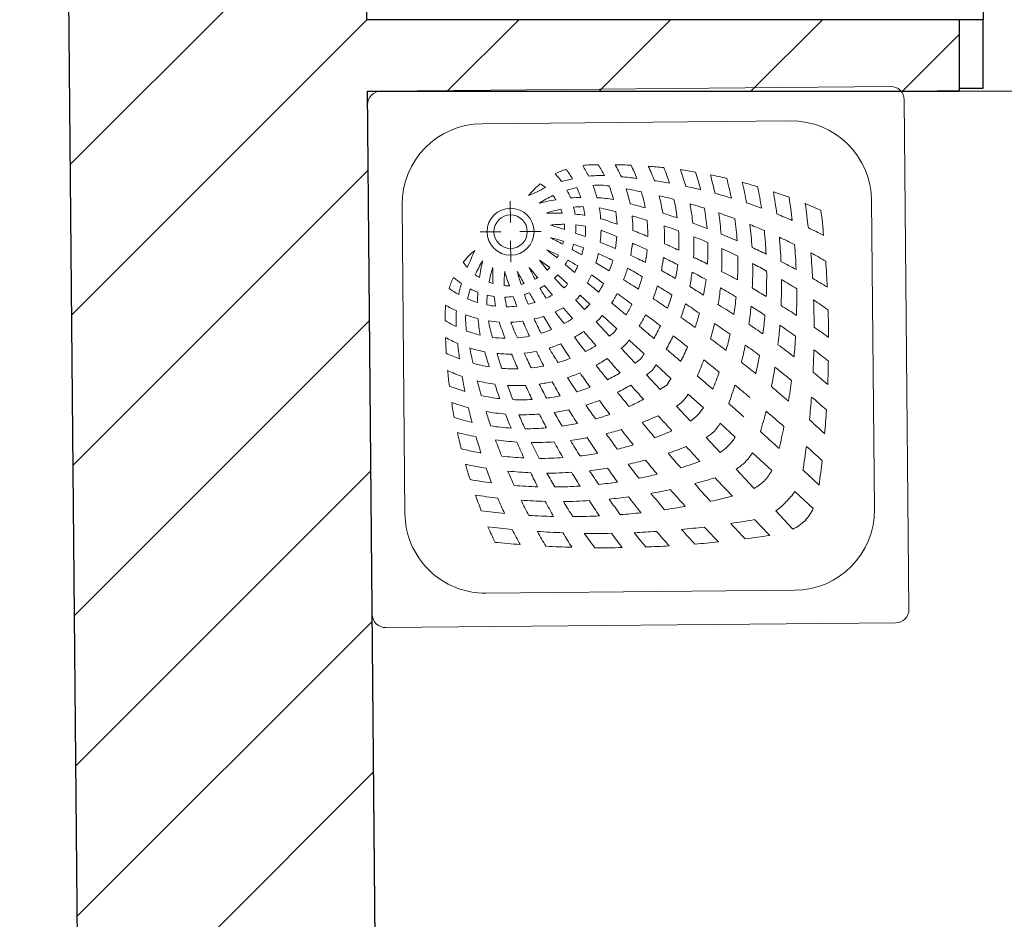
# Model space of a CAD drawing. Header units: millimetres. Extents: x -40063 to 512011, y 350190 to 687060.
# Tile 64 of 256: x 138880 to 140531, y 459337 to 460847. Entities that reach past the tile are written whole.
import ezdxf

# ---------------------------------------------------------------- set-up
doc = ezdxf.new("R2010")
doc.units = ezdxf.units.MM
for name, color, linetype in [('Elementy Modelu - Strefy', 8, 'Continuous'), ('Konstrukcja - Ściany zew', 8, 'Continuous'), ('Wnętrze - Umeblowanie', 8, 'Continuous'), ('X_ref', 8, 'Continuous')]:
    doc.layers.add(name, color=color, linetype=linetype)

# ---------------------------------------------------------------- blocks, each defined once
blk = doc.blocks.new('fdgdfg')
at = {"layer": 'Elementy Modelu - Strefy', "linetype": 'Continuous', "lineweight": 0}
for p, q in [((-201567.2, 452289.9), (-204219.8, 452289.9)), ((-204219.8, 452289.9), (-204195.7, 449689.9))]:
    blk.add_line(p, q, dxfattribs=at)
at = {"layer": 'Konstrukcja - Ściany zew', "linetype": 'Continuous'}
for p, q in [((-204802.9, 461276.6), (-204672.7, 447199.9)), ((-204220.9, 452409.9), (-204258.7, 456499.9)), ((-204718.6, 452166.3), (-204223.2, 452661.7)), ((-204716.3, 451914.1), (-204220.9, 452409.5)), ((-204220.9, 452409.5), (-204220.5, 452409.9)), ((-203227.2, 452409.9), (-204220.9, 452409.9)), ((-204085.9, 452289.9), (-203965.9, 452409.9)), ((-203831.4, 452289.9), (-203711.4, 452409.9)), ((-203576.8, 452289.9), (-203456.8, 452409.9)), ((-203227.2, 452409.9), (-203264.2, 452409.9)), ((-203227.2, 452409.9), (-203264.2, 452409.9)), ((-203227.2, 452409.9), (-203227.2, 452294.9)), ((-203187.2, 452409.9), (-203227.2, 452409.9)), ((-203227.2, 452409.9), (-203227.2, 452294.9)), ((-203227.2, 452409.9), (-203227.2, 452294.9)), ((-203187.2, 452294.9), (-203187.2, 452409.9)), ((-203322.3, 452289.9), (-203227.2, 452384.9)), ((-203227.2, 452294.9), (-203227.2, 452289.9)), ((-203227.2, 452294.9), (-203187.2, 452294.9)), ((-203227.2, 452294.9), (-203227.2, 452289.9)), ((-204195.7, 449689.9), (-204219.8, 452289.9)), ((-204219.8, 452289.9), (-203227.2, 452289.9)), ((-203227.2, 452289.9), (-203264.2, 452289.9)), ((-203227.2, 452289.9), (-203264.2, 452289.9)), ((-204714, 451661.8), (-204218.5, 452157.3)), ((-204711.6, 451409.6), (-204216.2, 451905.1)), ((-204709.3, 451157.4), (-204213.9, 451652.8)), ((-204707, 450905.2), (-204211.5, 451400.6)), ((-204704.6, 450652.9), (-204209.2, 451148.4))]:
    blk.add_line(p, q, dxfattribs=at)
blk.add_arc((-202367.2, 452409.9), 820, 90, 180, dxfattribs=at)
at = {"layer": 'Wnętrze - Umeblowanie', "color": 252, "linetype": 'Continuous', "lineweight": 5}
for p, q in [((-203342.2, 452297.9), (-204197.2, 452290)), ((-204211.6, 451412.3), (-204219.5, 452267.3)), ((-203311.6, 451420.6), (-203319.5, 452275.6)), ((-203510.5, 452240.1), (-204027.9, 452235.3)), ((-204156.9, 451581.6), (-204161.7, 452099)), ((-203980.2, 452105.3), (-203979.9, 452069.7)), ((-203369.4, 451588.9), (-203374.2, 452106.3)), ((-203995.3, 452054), (-204030.9, 452053.7)), ((-203928.6, 452054.6), (-203964.2, 452054.3)), ((-203979.6, 452038.6), (-203979.2, 452003)), ((-203913.9, 451994), (-203931.4, 452006.7)), ((-203918.3, 451989.5), (-203931.4, 452006.7)), ((-203884, 451966.6), (-203900.6, 451981.8)), ((-203890.4, 451960.1), (-203905.9, 451976.4)), ((-203846.9, 451932.7), (-203863.2, 451947.6)), ((-203855.8, 451923.6), (-203871, 451939.7)), ((-203813.6, 451879.1), (-203836.2, 451902.9)), ((-203801.6, 451891.3), (-203825.8, 451913.4)), ((-203755.6, 451849.2), (-203780.8, 451872.2)), ((-203770.6, 451833.9), (-203794.1, 451858.6)), ((-203710.7, 451808.1), (-203735.5, 451830.8)), ((-203728.7, 451789.7), (-203751.8, 451814.1)), ((-203656.4, 451758.5), (-203681.7, 451781.7)), ((-203678.1, 451736.4), (-203701.7, 451761.3)), ((-203603, 451709.6), (-203628.3, 451732.8)), ((-203628.2, 451683.9), (-203651.9, 451708.8)), ((-203541.6, 451653.5), (-203574.2, 451683.3)), ((-203571, 451623.5), (-203601.4, 451655.6)), ((-203472.1, 451589.9), (-203503.1, 451618.3)), ((-203506.1, 451555.2), (-203535.1, 451585.7)), ((-203503.2, 451452.6), (-204020.7, 451447.8)), ((-203333.9, 451397.9), (-204188.9, 451390))]:
    blk.add_line(p, q, dxfattribs=at)
for radius in [39.4, 28.1]:
    blk.add_circle((-203979.7, 452054.2), radius, dxfattribs=at)
for centre, radius, start, end in [((-203342, 452275.4), 22.5, 0.5301, 90.5301), ((-204197, 452267.5), 22.5, 90.5301, 180.5301), ((-204026.7, 452100.3), 135, 90.5301, 180.5301), ((-203509.2, 452105.1), 135, 0.5301, 90.5301), ((-203836.7, 451961.2), 205.3, 88.8429, 96.1645), ((-204024.3, 452059.8), 196.3, 26.4952, 32.5253), ((-203998.6, 452059.3), 197.6, 26.813, 32.8365), ((-203815.2, 451302), 864.6, 87.5146, 89.275), ((-203996.5, 452055.4), 222, 24.1603, 30.0445), ((-204014.8, 452047.2), 265.1, 21.3327, 26.5891), ((-203815.2, 451302), 864.6, 83.8589, 85.5852), ((-204001.9, 452043.6), 280.4, 20.0362, 25.4426), ((-203842.6, 452029.6), 136.6, 108.789, 117.1093), ((-203996.8, 452064.2), 126.6, 35.8219, 43.4467), ((-204017.1, 452061), 163.2, 30.1656, 36.8977), ((-203825.6, 451913), 235.5, 89.177, 95.5963), ((-203874.3, 451235.4), 914.5, 83.3168, 84.9573), ((-203825.6, 451913), 235.5, 82.0404, 82.2629), ((-204024.6, 452035.4), 327.2, 17.808, 22.6945), ((-203815.2, 451302), 864.6, 80.3132, 82.0138), ((-204026.3, 452032.8), 354.1, 15.9547, 20.7399), ((-204058.6, 452024.7), 409.9, 14.1033, 18.4271), ((-204125.7, 452011.4), 500.5, 12.345, 16.0302), ((-203815.2, 451302), 864.6, 76.7639, 78.6256), ((-203842.6, 452029.6), 136.6, 129.7261, 141.4764), ((-203982.2, 452057.5), 93.2, 49.2599, 55.9118), ((-203825.6, 451913), 235.5, 102.3503, 106.9025), ((-203832.3, 452011.9), 120.4, 81.4503, 94.4681), ((-204024.3, 452059.8), 196.3, 15.2115, 21.5464), ((-203974.4, 451083.1), 1059.9, 81.3201, 81.3671), ((-203998.6, 452059.3), 197.6, 14.3321, 21.24), ((-203874.3, 451235.4), 914.5, 79.8464, 81.4575), ((-203874.3, 451235.4), 914.5, 76.5177, 78.1048), ((-204148.8, 452001.3), 550.3, 11.4646, 14.9973), ((-204209.1, 451989), 635.5, 10.2841, 13.4741), ((-203815.2, 451302), 864.6, 73.2005, 74.9735), ((-204296.6, 451979.9), 746.4, 8.769, 11.5795), ((-204338.4, 452965.1), 935.1, 294.5785, 296.4881), ((-203830.7, 451949.2), 183, 115.1983, 123.4744), ((-203982.2, 452057.5), 93.2, 32.6688, 37.8997), ((-203830.7, 451949.2), 183, 101.8979, 107.3079), ((-203996.8, 452064.2), 126.6, 21.6424, 28.1447), ((-204017.1, 452061), 163.2, 18.1343, 24.338), ((-203996.5, 452055.4), 222, 11.8878, 18.5823), ((-203974.4, 451083.1), 1059.9, 78.3439, 79.7643), ((-204009.8, 452047.4), 260.2, 10.3353, 16.461), ((-203974.4, 451083.1), 1059.9, 75.3123, 76.704), ((-203998.6, 452043.7), 277.2, 8.6424, 14.8281), ((-203874.3, 451235.4), 914.5, 73.1686, 74.949), ((-203815.2, 451302), 864.6, 69.509, 71.37), ((-204414.3, 451966.3), 888.9, 7.5969, 10.0431), ((-203854.2, 451809.2), 302.7, 99.4018, 104.8124), ((-203854.2, 451809.2), 302.7, 91.4732, 94.7086), ((-203854.2, 451809.2), 302.7, 81.0547, 86.3327), ((-204107.3, 450864.3), 1279.6, 73.9632, 75.1445), ((-204024.6, 452035.4), 327.2, 7.3717, 12.8856), ((-203974.4, 451083.1), 1059.9, 72.4377, 73.8054), ((-204026.3, 452032.8), 354.1, 5.7485, 11.0931), ((-203874.3, 451235.4), 914.5, 69.8229, 71.4774), ((-204603.7, 451944), 1103.9, 6.7063, 8.7486), ((-203815.2, 451302), 864.6, 65.6763, 67.5774), ((-204974.9, 451890.6), 1504.2, 6.4886, 8.0514), ((-203849, 451871.1), 225.7, 101.8818, 108.2233), ((-203979.7, 452054.1), 67.7, 27.1996, 27.5301), ((-203903.7, 451781.9), 303.6, 88.0039, 92.9626), ((-203982.2, 452057.5), 93.2, 17.3412, 21.6504), ((-203857.3, 451927.4), 168.8, 90.1603, 95.7054), ((-203996.8, 452064.2), 126.6, 8.9082, 14.2325), ((-203903.7, 451781.9), 303.6, 80.8019, 83.9381), ((-204017.1, 452061), 163.2, 7.2417, 12.4336), ((-203911.1, 451668.1), 433.5, 75.576, 79.3575), ((-204024.3, 452059.8), 196.3, 4.7485, 10.0664), ((-203998.6, 452059.3), 197.6, 2.1326, 8.3157), ((-203996.5, 452055.4), 222, 0.2231, 6.5346), ((-204057.9, 451071.6), 1047.7, 72.9627, 74.3894), ((-204107.3, 450864.3), 1279.6, 71.4451, 72.5984), ((-204058.6, 452024.7), 409.9, 4.865, 9.6755), ((-204125.7, 452011.4), 500.5, 4.4487, 8.5437), ((-203974.4, 451083.1), 1059.9, 69.5251, 71.0854), ((-203874.3, 451235.4), 914.5, 66.3375, 68.1), ((-205312.8, 451871.8), 1866.4, 5.4124, 6.7103), ((-203890.4, 451868.4), 198.2, 89.7175, 96.5267), ((-204205.5, 451086.3), 1021.8, 71.9535, 73.3606), ((-203982.2, 452057.5), 93.2, 0.2143, 5.6077), ((-203996.8, 452064.2), 126.6, 354.3687, 0.6402), ((-203890.4, 451868.4), 198.2, 79.409, 84.1527), ((-204017.1, 452061), 163.2, 354.7214, 0.7858), ((-203925.3, 451748.1), 341.9, 68.7109, 73.5847), ((-204009.8, 452047.4), 260.2, 359.703, 5.7145), ((-203998.6, 452043.7), 277.2, 358.0008, 4.2229), ((-204057.9, 451071.6), 1047.7, 69.9139, 71.3172), ((-204107.3, 450864.3), 1279.6, 69.0711, 70.2044), ((-204148.8, 452001.3), 550.3, 3.9303, 7.8126), ((-204209.1, 451989), 635.5, 3.5053, 6.9815), ((-203974.4, 451083.1), 1059.9, 66.6355, 68.0555), ((-204205.5, 451086.3), 1021.8, 69.9166, 70.8788), ((-204024.3, 452059.8), 196.3, 353.1546, 359.0588), ((-204051, 451455.3), 641.3, 67.1014, 69.6543), ((-204353.5, 450606.8), 1560.9, 67.2375, 68.2247), ((-204024.6, 452035.4), 327.2, 357.8561, 3.5369), ((-204107.3, 450864.3), 1279.6, 66.6348, 67.9426), ((-204296.6, 451979.9), 746.4, 2.8252, 5.8603), ((-203874.3, 451235.4), 914.5, 62.6835, 64.475), ((-204922, 450147.9), 2148.1, 61.3541, 61.9754), ((-204040.5, 451531.1), 528.8, 73.5755, 76.0174), ((-203982.2, 452057.5), 93.2, 344.8213, 348.0753), ((-203996.8, 452064.2), 126.6, 341.7257, 345.729), ((-204040.5, 451531.1), 528.8, 69.7525, 71.6586), ((-204205.5, 451086.3), 1021.8, 66.8559, 68.4042), ((-203998.6, 452059.3), 197.6, 350.2638, 356.1497), ((-203996.5, 452055.4), 222, 349.3858, 354.6988), ((-204377.5, 450661.8), 1499.3, 65.2871, 66.3244), ((-204353.5, 450606.8), 1560.9, 65.1531, 66.1207), ((-204026.3, 452032.8), 354.1, 356.5331, 2.1071), ((-204057.9, 451071.6), 1047.7, 67.0252, 68.4142), ((-204058.6, 452024.7), 409.9, 356.523, 1.6061), ((-204414.3, 451966.3), 888.9, 2.4546, 5.0695), ((-203974.4, 451083.1), 1059.9, 63.61, 65.1451), ((-204603.7, 451944), 1103.9, 2.4401, 4.6013), ((-203952.7, 451917.5), 136.6, 129.5839, 141.3341), ((-204897.1, 452395.9), 935.1, 334.5722, 336.4818), ((-209550, 445046.9), 8965.9, 50.95303, 51.09398), ((-204105.1, 451604.1), 459.2, 63.376, 66.0922), ((-203982.2, 452057.5), 93.2, 329.4171, 332.6368), ((-204922, 450147.9), 2148.1, 60.384, 60.8776), ((-204017.1, 452061), 163.2, 343.769, 348.0254), ((-204024.3, 452059.8), 196.3, 342.7992, 347.4899), ((-204040.5, 451531.1), 528.8, 63.9574, 66.8595), ((-204205.5, 451086.3), 1021.8, 63.7449, 65.2862), ((-204009.8, 452047.4), 260.2, 350.0993, 354.7835), ((-204125.7, 452011.4), 500.5, 357.2762, 1.661), ((-204057.9, 451071.6), 1047.7, 64.006, 65.626), ((-204107.3, 450864.3), 1279.6, 64.2338, 65.407), ((-204974.9, 451890.6), 1504.2, 3.2424, 4.8815), ((-203974.4, 451083.1), 1059.9, 60.4132, 61.9557), ((-203983.1, 452056.6), 93.2, 215.1485, 221.8004), ((-203872, 451907.1), 183, 147.5859, 155.862), ((-203732.5, 451933.2), 302.7, 166.2479, 171.6585), ((-203996.8, 452064.2), 126.6, 329.0058, 332.9517), ((-209550, 445046.9), 8965.9, 50.7084, 50.84049), ((-204105.1, 451604.1), 459.2, 58.7706, 61.2113), ((-204922, 450147.9), 2148.1, 58.9557, 59.656), ((-203998.6, 452059.3), 197.6, 338.9558, 344.3899), ((-203998.6, 452043.7), 277.2, 348.639, 353.2033), ((-204377.5, 450661.8), 1499.3, 63.1128, 64.1348), ((-204024.6, 452035.4), 327.2, 349.531, 353.6146), ((-204353.5, 450606.8), 1560.9, 63.1896, 64.1447), ((-204148.8, 452001.3), 550.3, 357.0882, 1.2573), ((-204209.1, 451989), 635.5, 357.317, 1.0607), ((-204057.9, 451071.6), 1047.7, 61.018, 62.4765), ((-204107.3, 450864.3), 1279.6, 61.7035, 62.9925), ((-205312.8, 451871.8), 1866.4, 2.7482, 4.0874), ((-203983.1, 452056.6), 93.2, 233.1606, 238.3915), ((-203794.2, 451926.9), 225.7, 162.837, 169.1785), ((-203979.7, 452054.1), 67.7, 243.5301, 243.8607), ((-203706, 451983.3), 303.6, 178.0976, 183.0564), ((-203792.3, 451968.3), 198.2, 174.5336, 181.3428), ((-203016.2, 452297.8), 1021.8, 197.6997, 199.1068), ((-203457.8, 452124.6), 528.8, 195.0429, 197.4848), ((-202091.2, 453031.6), 2148.1, 209.0849, 209.7062), ((-203532.1, 452187.9), 459.2, 204.9681, 207.6843), ((-197076.7, 457753.2), 8965.9, 219.96631, 220.10726), ((-203983.1, 452056.6), 93.2, 313.9989, 315.9348), ((-203982.2, 452057.5), 93.2, 315.1255, 317.0614), ((-203996.8, 452064.2), 126.6, 317.7148, 319.4311), ((-204017.1, 452061), 163.2, 332.5962, 336.8346), ((-204024.3, 452059.8), 196.3, 332.1822, 336.6255), ((-204105.1, 451604.1), 459.2, 52.2235, 55.3558), ((-203996.5, 452055.4), 222, 338.3778, 343.7027), ((-204040.5, 451531.1), 528.8, 57.8222, 60.9123), ((-204205.5, 451086.3), 1021.8, 60.535, 62.0679), ((-204026.3, 452032.8), 354.1, 348.4989, 352.4769), ((-204377.5, 450661.8), 1499.3, 61.0572, 62.0698), ((-204353.5, 450606.8), 1560.9, 61.1031, 62.2119), ((-204296.6, 451979.9), 746.4, 357.3598, 0.6311), ((-203952.7, 451917.5), 136.6, 153.951, 162.2713), ((-203990, 452071.1), 126.6, 227.6136, 235.2384), ((-203835.7, 451902.7), 235.5, 164.1577, 168.71), ((-203983.1, 452056.6), 93.2, 249.4099, 253.7191), ((-203983.1, 452056.6), 93.2, 282.985, 286.239), ((-203983.1, 452056.6), 93.2, 298.4235, 301.6432), ((-203990, 452071.1), 126.6, 311.6291, 313.3455), ((-204017.1, 452061), 163.2, 323.0374, 324.664), ((-209550, 445046.9), 8965.9, 50.3765, 50.53026), ((-203998.6, 452059.3), 197.6, 327.414, 332.184), ((-204922, 450147.9), 2148.1, 57.4246, 58.2025), ((-204009.8, 452047.4), 260.2, 339.9141, 344.6571), ((-204058.6, 452024.7), 409.9, 349.1852, 352.8685), ((-204414.3, 451966.3), 888.9, 357.6812, 0.4943), ((-204057.9, 451071.6), 1047.7, 57.8174, 59.4586), ((-204107.3, 450864.3), 1279.6, 59.011, 60.2851), ((-203987.2, 452091.4), 163.2, 234.1626, 240.8947), ((-203872, 451907.1), 183, 163.7524, 169.1624), ((-203990, 452071.1), 126.6, 242.9156, 249.4179), ((-203732.5, 451933.2), 302.7, 176.3517, 179.5871), ((-203850.7, 451934.1), 168.8, 175.3549, 180.9), ((-203990, 452071.1), 126.6, 256.8278, 262.1521), ((-203983.1, 452056.6), 93.2, 265.4526, 270.846), ((-203990, 452071.1), 126.6, 285.3313, 289.3346), ((-203457.8, 452124.6), 528.8, 199.4017, 201.3077), ((-202091.2, 453031.6), 2148.1, 210.1827, 210.6763), ((-203990, 452071.1), 126.6, 298.1086, 302.0544), ((-203532.1, 452187.9), 459.2, 209.849, 212.2897), ((-197076.7, 457753.2), 8965.9, 220.2198, 220.35189), ((-203987.2, 452091.4), 163.2, 294.2257, 298.4641), ((-203987.2, 452091.4), 163.2, 306.3963, 308.0229), ((-204024.3, 452059.8), 196.3, 323.4947, 325.1429), ((-203996.5, 452055.4), 222, 327.0447, 331.772), ((-206278.6, 448559.4), 4199.8, 53.4309, 53.8455), ((-203998.6, 452043.7), 277.2, 338.4915, 343.1237), ((-204349.2, 450944.1), 1190.7, 57.4911, 58.8563), ((-204024.6, 452035.4), 327.2, 340.4233, 344.5523), ((-204205.5, 451086.3), 1021.8, 57.4707, 59.0044), ((-204125.7, 452011.4), 500.5, 350.8486, 354.1313), ((-204377.5, 450661.8), 1499.3, 58.8291, 60.0024), ((-204353.5, 450606.8), 1560.9, 59.0576, 60.0511), ((-204603.7, 451944), 1103.9, 358.4278, 0.7443), ((-203884.1, 451912.9), 205.3, 174.8957, 182.2173), ((-203986.2, 452098.6), 196.3, 238.535, 244.5651), ((-203987.2, 452091.4), 163.2, 246.7222, 252.926), ((-203987.2, 452091.4), 163.2, 258.6267, 263.8186), ((-203706, 451983.3), 303.6, 187.1222, 190.2584), ((-203990, 452071.1), 126.6, 270.4201, 276.6915), ((-203792.3, 451968.3), 198.2, 186.9076, 191.6513), ((-203016.2, 452297.8), 1021.8, 200.1815, 201.1437), ((-203987.2, 452091.4), 163.2, 283.0348, 287.2913), ((-203986.2, 452098.6), 196.3, 305.9174, 307.5656), ((-203998.6, 452059.3), 197.6, 318.3094, 320.1576), ((-209550, 445046.9), 8965.9, 49.99365, 50.19433), ((-204009.8, 452047.4), 260.2, 329.2775, 333.7602), ((-204922, 450147.9), 2148.1, 55.8571, 56.6391), ((-204026.3, 452032.8), 354.1, 339.7791, 343.6866), ((-204349.2, 450944.1), 1190.7, 54.8163, 56.1799), ((-204336.4, 450771), 1358, 57.4255, 58.7857), ((-204148.8, 452001.3), 550.3, 351.0242, 354.0934), ((-204974.9, 451890.6), 1504.2, 0.1293, 1.8767), ((-204057.9, 451071.6), 1047.7, 54.3374, 55.9634), ((-203835.7, 451902.7), 235.5, 175.464, 181.8833), ((-203934.7, 451907.6), 120.4, 176.5921, 189.61), ((-203986.2, 452098.6), 196.3, 249.5139, 255.8488), ((-203987.2, 452091.4), 163.2, 270.2745, 276.3389), ((-203986.2, 452098.6), 196.3, 294.4348, 298.8781), ((-203532.1, 452187.9), 459.2, 215.7045, 218.8368), ((-197076.7, 457753.2), 8965.9, 220.53003, 220.68379), ((-203985.2, 452073), 197.6, 310.9027, 312.7509), ((-203998.6, 452043.7), 277.2, 327.7918, 332.3344), ((-206278.6, 448559.4), 4199.8, 52.6121, 53.0339), ((-204058.6, 452024.7), 409.9, 341.35, 344.8059), ((-204209.1, 451989), 635.5, 351.8488, 354.5978), ((-204377.5, 450661.8), 1499.3, 56.642, 57.7037), ((-204353.5, 450606.8), 1560.9, 56.8574, 57.9899), ((-205312.8, 451871.8), 1866.4, 0.159, 1.5676), ((-203985.2, 452073), 197.6, 238.2238, 244.2473), ((-203732.5, 451933.2), 302.7, 184.7276, 190.0056), ((-203986.2, 452098.6), 196.3, 260.9939, 266.3118), ((-203592.4, 451992.7), 433.5, 191.7028, 195.4843), ((-203672.6, 452005.4), 341.9, 197.4756, 202.3494), ((-203986.2, 452098.6), 196.3, 272.0015, 277.9056), ((-203382.3, 452136.5), 641.3, 201.406, 203.9589), ((-203016.2, 452297.8), 1021.8, 202.6561, 204.2044), ((-203986.2, 452098.6), 196.3, 283.5704, 288.2611), ((-203457.8, 452124.6), 528.8, 204.2008, 207.1029), ((-202091.2, 453031.6), 2148.1, 211.4043, 212.1046), ((-203985.2, 452073), 197.6, 298.8763, 303.6463), ((-203981.3, 452070.9), 222, 310.8255, 312.732), ((-203996.5, 452055.4), 222, 318.3283, 320.2348), ((-204922, 450147.9), 2148.1, 54.3593, 55.1342), ((-204125.7, 452011.4), 500.5, 344.1483, 347.1285), ((-204617.5, 450434.9), 1762.5, 55.197, 56.2293), ((-204336.4, 450771), 1358, 54.949, 56.1514), ((-204296.6, 451979.9), 746.4, 352.5215, 354.9416), ((-203008.7, 452066.8), 1059.9, 189.6932, 189.7402), ((-203985.2, 452073), 197.6, 249.8203, 256.7282), ((-203985.2, 452073), 197.6, 286.6704, 292.1045), ((-203981.3, 452070.9), 222, 299.2883, 304.0156), ((-197076.7, 457753.2), 8965.9, 220.86596, 221.06664), ((-203973.5, 452084.3), 260.2, 307.9356, 309.8266), ((-204009.8, 452047.4), 260.2, 321.2337, 323.1247), ((-209550, 445046.9), 8965.9, 49.60291, 49.80945), ((-204024.6, 452035.4), 327.2, 330.6545, 334.8418), ((-204148.8, 452001.3), 550.3, 344.6036, 347.4881), ((-204414.3, 451966.3), 888.9, 353.4308, 355.5478), ((-204377.5, 450661.8), 1499.3, 54.2569, 55.492), ((-204353.5, 450606.8), 1560.9, 54.4651, 55.5534), ((-203224.6, 451903.6), 864.6, 181.7853, 183.5457), ((-203981.3, 452070.9), 222, 241.0158, 246.9), ((-203159.1, 451963.9), 914.5, 186.103, 187.7435), ((-203835.7, 451902.7), 235.5, 188.7974, 189.0199), ((-203985.2, 452073), 197.6, 262.7446, 268.9277), ((-203985.2, 452073), 197.6, 274.9106, 280.7965), ((-203981.3, 452070.9), 222, 287.3576, 292.6825), ((-202091.2, 453031.6), 2148.1, 212.8578, 213.6357), ((-200528.1, 454417.3), 4199.8, 217.2147, 217.6294), ((-203998.6, 452043.7), 277.2, 319.8119, 321.79), ((-204026.3, 452032.8), 354.1, 330.3012, 334.3925), ((-206278.6, 448559.4), 4199.8, 51.8253, 52.242), ((-204922, 450147.9), 2148.1, 52.6342, 53.5022), ((-204603.7, 451944), 1103.9, 354.8127, 356.6082), ((-203973.4, 452089.4), 265.1, 244.4712, 249.7276), ((-203008.7, 452066.8), 1059.9, 191.296, 192.7164), ((-203981.3, 452070.9), 222, 252.478, 259.1725), ((-202792.4, 452203.8), 1279.6, 195.9158, 197.0971), ((-202998.8, 452150.5), 1047.7, 196.6708, 198.0976), ((-203981.3, 452070.9), 222, 264.5257, 270.8372), ((-202539.5, 452454.7), 1560.9, 202.8356, 203.8228), ((-203981.3, 452070.9), 222, 276.3615, 281.6745), ((-202595, 452477.6), 1499.3, 204.7358, 205.7732), ((-203016.2, 452297.8), 1021.8, 205.7741, 207.3154), ((-203457.8, 452124.6), 528.8, 210.148, 213.238), ((-203973.5, 452084.3), 260.2, 297.3001, 301.7828), ((-203969.6, 452073.2), 277.2, 309.2703, 311.2483), ((-204024.6, 452035.4), 327.2, 323.4088, 325.3112), ((-209550, 445046.9), 8965.9, 49.22491, 49.42886), ((-204058.6, 452024.7), 409.9, 332.6747, 336.453), ((-204209.1, 451989), 635.5, 345.9929, 348.6515), ((-204617.5, 450434.9), 1762.5, 53.2165, 54.1774), ((-204336.4, 450771), 1358, 52.209, 53.6368), ((-204974.9, 451890.6), 1504.2, 357.2606, 358.6848), ((-204377.5, 450661.8), 1499.3, 51.6221, 52.8004), ((-203973.5, 452084.3), 260.2, 254.5993, 260.725), ((-203973.5, 452084.3), 260.2, 286.4032, 291.1462), ((-203969.6, 452073.2), 277.2, 298.7258, 303.2685), ((-197076.7, 457753.2), 8965.9, 221.25085, 221.45738), ((-203961.8, 452099.4), 327.2, 305.7491, 307.6515), ((-204125.7, 452011.4), 500.5, 336.5636, 339.9021), ((-206278.6, 448559.4), 4199.8, 50.8978, 51.3529), ((-204922, 450147.9), 2148.1, 50.9408, 51.7633), ((-204296.6, 451979.9), 746.4, 347.3073, 349.6987), ((-205312.8, 451871.8), 1866.4, 357.7325, 358.9368), ((-203224.6, 451903.6), 864.6, 185.4751, 187.2013), ((-203969.5, 452076.6), 280.4, 245.6177, 251.0241), ((-203973.5, 452084.3), 260.2, 265.3458, 271.3573), ((-203973.5, 452084.3), 260.2, 276.2768, 280.961), ((-203969.6, 452073.2), 277.2, 287.9366, 292.5688), ((-202091.2, 453031.6), 2148.1, 214.4212, 215.2032), ((-200528.1, 454417.3), 4199.8, 218.0263, 218.4482), ((-203961.8, 452099.4), 327.2, 296.2185, 300.4058), ((-203959.2, 452101.2), 354.1, 305.8457, 307.7608), ((-204026.3, 452032.8), 354.1, 323.2995, 325.2146), ((-204148.8, 452001.3), 550.3, 337.4067, 340.6028), ((-204414.3, 451966.3), 888.9, 348.844, 350.9711), ((-204617.5, 450434.9), 1762.5, 51.0071, 52.1636), ((-204336.4, 450771), 1358, 49.1289, 50.4848), ((-203159.1, 451963.9), 914.5, 189.6028, 191.2139), ((-203008.7, 452066.8), 1059.9, 194.3563, 195.748), ((-203969.6, 452073.2), 277.2, 256.2322, 262.4179), ((-203969.6, 452073.2), 277.2, 277.857, 282.4213), ((-203016.2, 452297.8), 1021.8, 208.9924, 210.5253), ((-202876.7, 452444.1), 1190.7, 212.204, 213.5692), ((-204058.6, 452024.7), 409.9, 326.2582, 328.0976), ((-209550, 445046.9), 8965.9, 48.77004, 48.9888), ((-204603.7, 451944), 1103.9, 350.9235, 352.75), ((-203961.8, 452099.4), 327.2, 248.3658, 253.2523), ((-202792.4, 452203.8), 1279.6, 198.4619, 199.6152), ((-202998.8, 452150.5), 1047.7, 199.7431, 201.1464), ((-203969.6, 452073.2), 277.2, 266.8374, 273.0595), ((-202539.5, 452454.7), 1560.9, 204.9396, 205.9071), ((-202595, 452477.6), 1499.3, 206.9255, 207.9475), ((-203961.8, 452099.4), 327.2, 286.508, 290.637), ((-203959.2, 452101.2), 354.1, 296.6678, 300.7591), ((-200528.1, 454417.3), 4199.8, 218.8183, 219.2349), ((-197076.7, 457753.2), 8965.9, 221.63143, 221.83538), ((-203951.7, 452133.6), 409.9, 302.9627, 304.8021), ((-204209.1, 451989), 635.5, 339.4816, 342.4025), ((-206278.6, 448559.4), 4199.8, 49.9906, 50.4314), ((-204922, 450147.9), 2148.1, 49.0307, 50.0355), ((-203224.6, 451903.6), 864.6, 189.0465, 190.7471), ((-203959.2, 452101.2), 354.1, 250.3204, 255.1056), ((-203961.8, 452099.4), 327.2, 258.1746, 263.6886), ((-203961.8, 452099.4), 327.2, 267.5234, 273.2042), ((-203961.8, 452099.4), 327.2, 277.4457, 281.5293), ((-203959.2, 452101.2), 354.1, 287.3737, 291.2812), ((-202091.2, 453031.6), 2148.1, 215.9261, 216.701), ((-203951.7, 452133.6), 409.9, 294.6073, 298.3856), ((-203752.3, 451835.7), 90, 304.1963, 313.3557), ((-203757.1, 451830.9), 90, 317.7046, 326.864), ((-209550, 445046.9), 8965.9, 48.32453, 48.5414), ((-204974.9, 451890.6), 1504.2, 354.2009, 355.6615), ((-204617.5, 450434.9), 1762.5, 48.5122, 49.5862), ((-203159.1, 451963.9), 914.5, 192.9555, 194.5426), ((-203008.7, 452066.8), 1059.9, 197.2549, 198.6226), ((-203959.2, 452101.2), 354.1, 259.9672, 265.3118), ((-203959.2, 452101.2), 354.1, 278.5834, 282.5614), ((-202595, 452477.6), 1499.3, 208.9905, 210.0031), ((-203016.2, 452297.8), 1021.8, 212.0559, 213.5896), ((-202876.7, 452444.1), 1190.7, 214.8804, 216.244), ((-203730, 451810.3), 90, 314.983, 324.8833), ((-204414.3, 451966.3), 888.9, 343.8302, 346.1283), ((-206278.6, 448559.4), 4199.8, 48.9627, 49.5051), ((-205312.8, 451871.8), 1866.4, 355.186, 356.4164), ((-203951.7, 452133.6), 409.9, 252.6332, 256.957), ((-202792.4, 452203.8), 1279.6, 200.8559, 201.9892), ((-203959.2, 452101.2), 354.1, 268.9532, 274.5272), ((-202998.8, 452150.5), 1047.7, 202.6461, 204.0351), ((-202539.5, 452454.7), 1560.9, 206.9156, 207.8707), ((-203951.7, 452133.6), 409.9, 286.2544, 289.7103), ((-203939.7, 452201), 500.5, 291.1582, 294.4966), ((-200528.1, 454417.3), 4199.8, 219.7074, 220.1625), ((-197076.7, 457753.2), 8965.9, 222.07149, 222.29026), ((-203731.2, 451809), 90, 306.177, 316.0773), ((-204922, 450147.9), 2148.1, 46.8521, 47.774), ((-203939.7, 452201), 500.5, 255.0301, 258.7153), ((-203224.6, 451903.6), 864.6, 192.4347, 194.2964), ((-203951.7, 452133.6), 409.9, 261.3848, 266.1953), ((-203951.7, 452133.6), 409.9, 269.4542, 274.5373), ((-203951.7, 452133.6), 409.9, 278.1918, 281.8751), ((-203939.7, 452201), 500.5, 283.9318, 286.912), ((-202091.2, 453031.6), 2148.1, 217.5581, 218.4261), ((-203929.9, 452224.2), 550.3, 290.4574, 293.6536), ((-203699.4, 451785.3), 90, 301.8424, 312.686), ((-203705.7, 451778.9), 90, 318.3743, 329.2179), ((-209550, 445046.9), 8965.9, 47.81539, 48.08512), ((-204603.7, 451944), 1103.9, 346.7227, 348.6746), ((-203159.1, 451963.9), 914.5, 196.1112, 197.8917), ((-203939.7, 452201), 500.5, 262.5166, 266.6116), ((-203008.7, 452066.8), 1059.9, 199.9749, 201.5352), ((-202792.4, 452203.8), 1279.6, 203.1177, 204.4255), ((-203939.7, 452201), 500.5, 269.3993, 273.7841), ((-202998.8, 452150.5), 1047.7, 205.4343, 207.0543), ((-202539.5, 452454.7), 1560.9, 208.8484, 209.9572), ((-203939.7, 452201), 500.5, 276.929, 280.2117), ((-202595, 452477.6), 1499.3, 211.0579, 212.2312), ((-202703.4, 452434.6), 1358, 212.2746, 213.6348), ((-202372.5, 452721.9), 1762.5, 214.831, 215.8633), ((-203678.8, 451758.1), 90, 315.8495, 327.3833), ((-203929.9, 452224.2), 550.3, 256.063, 259.5956), ((-203929.9, 452224.2), 550.3, 283.5722, 286.4567), ((-203918.8, 452284.7), 635.5, 288.6578, 291.5787), ((-197076.7, 457753.2), 8965.9, 222.51889, 222.73576), ((-203678.1, 451758.7), 90, 303.677, 315.2108), ((-203622.3, 451703.3), 11.2, 315.2108, 315.8495), ((-204974.9, 451890.6), 1504.2, 350.9335, 352.4912), ((-206278.6, 448559.4), 4199.8, 47.7948, 48.2771), ((-203929.9, 452224.2), 550.3, 263.2477, 267.13), ((-203929.9, 452224.2), 550.3, 269.803, 273.9721), ((-203929.9, 452224.2), 550.3, 276.9669, 280.036), ((-203918.8, 452284.7), 635.5, 282.4088, 285.0674), ((-202091.2, 453031.6), 2148.1, 219.297, 220.1195), ((-200528.1, 454417.3), 4199.8, 220.6289, 221.0697), ((-203911.3, 452372.3), 746.4, 286.9002, 289.5079), ((-203649.6, 451731.7), 90, 302.3268, 314.8091), ((-203651.1, 451730), 90, 316.2512, 328.7335), ((-205312.8, 451871.8), 1866.4, 352.5283, 353.8046), ((-203918.8, 452284.7), 635.5, 257.5862, 260.7762), ((-203224.6, 451903.6), 864.6, 196.0867, 197.8598), ((-203159.1, 451963.9), 914.5, 199.5829, 201.2374), ((-203008.7, 452066.8), 1059.9, 203.0048, 204.4248), ((-203918.8, 452284.7), 635.5, 264.0788, 267.555), ((-203918.8, 452284.7), 635.5, 269.9996, 273.7432), ((-202539.5, 452454.7), 1560.9, 211.0092, 212.0027), ((-203918.8, 452284.7), 635.5, 276.4625, 279.2115), ((-202595, 452477.6), 1499.3, 213.3566, 214.4183), ((-202703.4, 452434.6), 1358, 214.9089, 216.1113), ((-202372.5, 452721.9), 1762.5, 216.8828, 217.8438), ((-203620.2, 451697.3), 90, 317.3048, 330.8471), ((-209550, 445046.9), 8965.9, 47.23435, 47.47022), ((-203911.3, 452372.3), 746.4, 259.4808, 262.2913), ((-202792.4, 452203.8), 1279.6, 205.6533, 206.8265), ((-202998.8, 452150.5), 1047.7, 208.5838, 210.0423), ((-203911.3, 452372.3), 746.4, 276.1187, 278.5388), ((-203911.3, 452372.3), 746.4, 281.3616, 283.753), ((-203899.9, 452490.4), 888.9, 284.9319, 287.2301), ((-197076.7, 457753.2), 8965.9, 222.97518, 223.2449), ((-203616.3, 451701.3), 90, 300.2132, 313.7555), ((-203911.3, 452372.3), 746.4, 265.2, 268.2351), ((-203911.3, 452372.3), 746.4, 270.4292, 273.7005), ((-203899.9, 452490.4), 888.9, 280.0892, 282.2163), ((-202091.2, 453031.6), 2148.1, 221.0248, 222.0296), ((-200528.1, 454417.3), 4199.8, 221.5551, 222.0976), ((-203578.3, 451667.8), 90, 312.0436, 326.6503), ((-203224.6, 451903.6), 864.6, 199.6903, 201.5513), ((-203899.9, 452490.4), 888.9, 261.0172, 263.4634), ((-203159.1, 451963.9), 914.5, 202.9603, 204.7228), ((-203899.9, 452490.4), 888.9, 265.9908, 268.6057), ((-203008.7, 452066.8), 1059.9, 205.9152, 207.4503), ((-202792.4, 452203.8), 1279.6, 208.0678, 209.3568), ((-203899.9, 452490.4), 888.9, 270.566, 273.3791), ((-202998.8, 452150.5), 1047.7, 211.6017, 213.2429), ((-202539.5, 452454.7), 1560.9, 213.0704, 214.2029), ((-203899.9, 452490.4), 888.9, 275.5125, 277.6295), ((-202595, 452477.6), 1499.3, 215.5682, 216.8034), ((-202703.4, 452434.6), 1358, 217.4235, 218.8513), ((-202372.5, 452721.9), 1762.5, 218.8967, 220.0532), ((-203881.1, 452680.1), 1103.9, 282.3857, 284.3376), ((-203585.9, 451660), 90, 304.41, 319.0167), ((-203881.1, 452680.1), 1103.9, 262.3117, 264.354), ((-203881.1, 452680.1), 1103.9, 278.3103, 280.1368), ((-203504.4, 451587.6), 135, 270.5301, 0.5301), ((-203553, 451629.3), 90, 318.2118, 334.0114), ((-204021.9, 451582.8), 135, 180.5301, 270.5301), ((-203881.1, 452680.1), 1103.9, 266.459, 268.6202), ((-203881.1, 452680.1), 1103.9, 270.316, 272.6325), ((-203881.1, 452680.1), 1103.9, 274.452, 276.2476), ((-203834.6, 453052.2), 1504.2, 278.5691, 280.1267), ((-197076.7, 457753.2), 8965.9, 223.59007, 223.82594), ((-203547.1, 451635.3), 90, 297.0489, 312.8485), ((-203224.6, 451903.6), 864.6, 203.4829, 205.384), ((-203834.6, 453052.2), 1504.2, 263.0089, 264.5717), ((-203159.1, 451963.9), 914.5, 206.5853, 208.3768), ((-203834.6, 453052.2), 1504.2, 266.1788, 267.8179), ((-203008.7, 452066.8), 1059.9, 209.1046, 210.6471), ((-203834.6, 453052.2), 1504.2, 275.3988, 276.8594), ((-202372.5, 452721.9), 1762.5, 221.474, 222.5481), ((-202091.2, 453031.6), 2148.1, 223.2863, 224.2082), ((-200528.1, 454417.3), 4199.8, 222.7832, 223.2655), ((-202792.4, 452203.8), 1279.6, 210.7752, 212.0492), ((-203834.6, 453052.2), 1504.2, 269.1836, 270.931), ((-202998.8, 452150.5), 1047.7, 215.0969, 216.7229), ((-202539.5, 452454.7), 1560.9, 215.5069, 216.5952), ((-203834.6, 453052.2), 1504.2, 272.3755, 273.7997), ((-202595, 452477.6), 1499.3, 218.2599, 219.4382), ((-202703.4, 452434.6), 1358, 220.5755, 221.9314), ((-203822, 453390.4), 1866.4, 277.2557, 278.532), ((-203822, 453390.4), 1866.4, 264.35, 265.6479), ((-203822, 453390.4), 1866.4, 266.9729, 268.3121), ((-203822, 453390.4), 1866.4, 269.4927, 270.9013), ((-203822, 453390.4), 1866.4, 272.1235, 273.3278), ((-203822, 453390.4), 1866.4, 274.6439, 275.8743), ((-203334.1, 451420.4), 22.5, 270.5301, 0.5301), ((-204189.1, 451412.5), 22.5, 180.5301, 270.5301)]:
    blk.add_arc(centre, radius, start, end, dxfattribs=at)

msp = doc.modelspace()

# ---------------------------------------------------------------- block references
at = {"layer": 'X_ref'}
msp.add_blockref('fdgdfg', (343682.59615, 8436.71479), dxfattribs=at)

doc.saveas('drawing.dxf')
